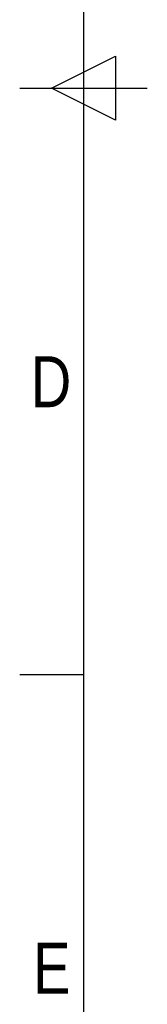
# Model space of a CAD drawing. Header units: millimetres. Extents: x 0 to 420, y 0 to 297.
# Tile 2 of 88: x 0 to 10, y 74 to 154. Entities that reach past the tile are written whole.
import ezdxf

# ---------------------------------------------------------------- set-up
doc = ezdxf.new("R2010")
doc.units = ezdxf.units.MM
doc.layers.add('CARTIGLIO', color=140, linetype='Continuous')
doc.styles.add('SLDTEXTSTYLE2', font='TXT', dxfattribs={"width": 0.821468})

msp = doc.modelspace()

# ---------------------------------------------------------------- linework, layer by layer
at = {"layer": 'CARTIGLIO', "linetype": 'Continuous'}
for p, q in [((5.1801, 291.8226), (5.1801, 5.171)), ((2.593, 148.4968), (7.7672, 151.0839)), ((7.7672, 151.0839), (7.7672, 145.9097)), ((0.0059, 148.4968), (10.3543, 148.4968)), ((7.7672, 145.9097), (2.593, 148.4968)), ((5.1801, 100.894), (0.0059, 100.894))]:
    msp.add_line(p, q, dxfattribs=at)

# ---------------------------------------------------------------- texts
at = {"layer": 'CARTIGLIO', "char_height": 4.1394, "attachment_point": 2, "style": 'SLDTEXTSTYLE2'}
for s, insert in [('D', (2.544, 126.7486)), ('E', (2.604, 79.1458))]:
    msp.add_mtext(s, dxfattribs=dict(at, insert=insert))

doc.saveas('drawing.dxf')
